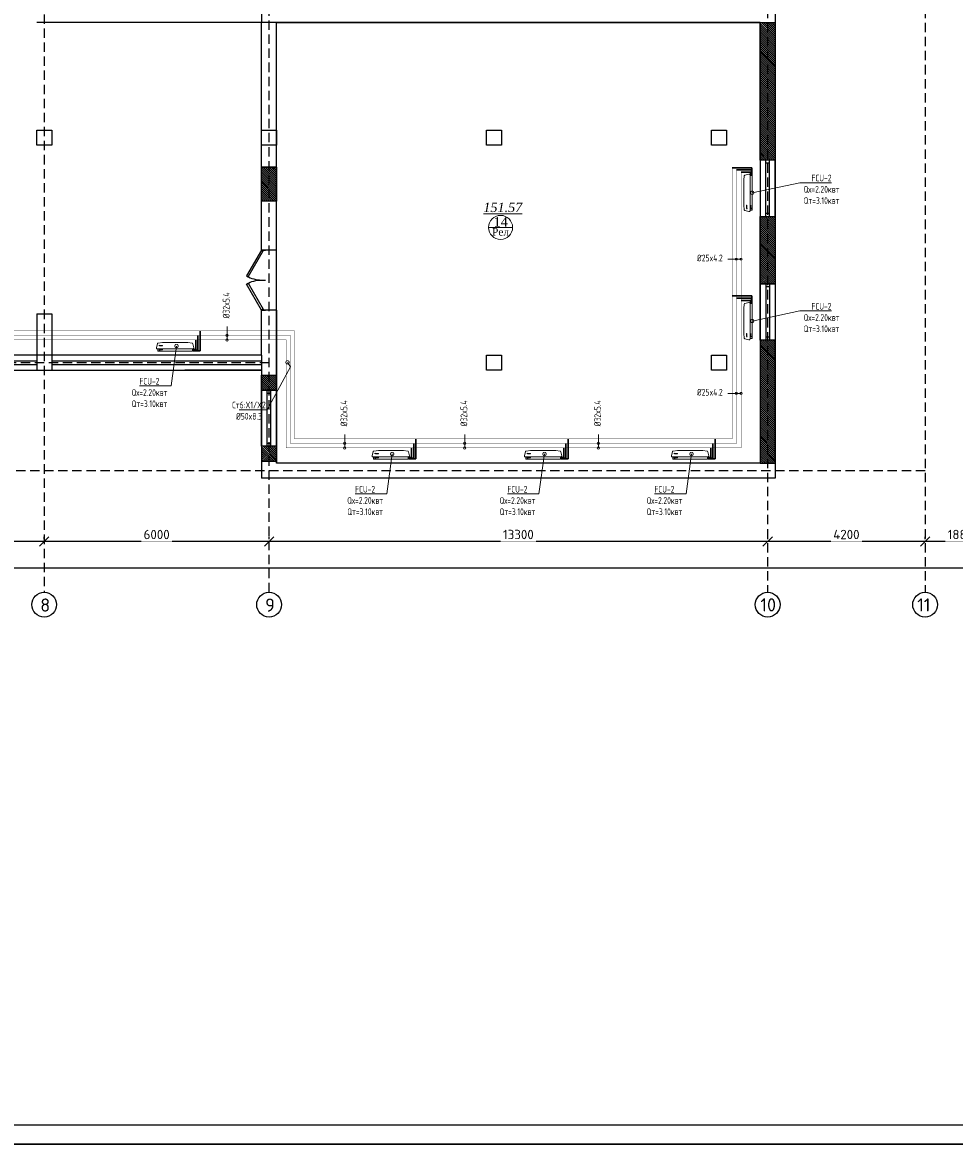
# Model space of a CAD drawing. Header units: inches. Extents: x 8001 to 766003, y -84601 to 563258.
# Tile 69 of 169: x 243987 to 268843, y 336723 to 366880. Entities that reach past the tile are written whole.
import ezdxf
from ezdxf import colors
from ezdxf.entities.mleader import LeaderData, LeaderLine
from ezdxf.math import Vec2, Vec3

# ---------------------------------------------------------------- set-up
doc = ezdxf.new("R2010")
doc.units = ezdxf.units.IN
doc.header["$MEASUREMENT"] = 0
for name, pattern in [('( Hidden )', [0.375, 0.25, -0.125]), ('CONTINOUS', [0]), ('HIDDEN', [9.525, 6.35, -3.175])]:
    doc.linetypes.add(name, pattern=pattern)
for name, color, linetype, lineweight in [('.', 7, 'Continuous', 15), ('SGM-M-100-WW-DRAIN-FLOOR', 3, 'HIDDEN', 30), ('SGM-M-400-TEXT', 140, 'CONTINOUS', 20), ('SGM-M-500-11-HI-TEXT', 11, 'CONTINOUS', 20), ('SGM-M-700-5-HVAC-WS-CWS-FCU', 32, 'CONTINOUS', 30), ('SGM-M-700-6-HVAC-WS-CWR-FCU', 141, 'HIDDEN', 30), ('sloy', 8, 'Continuous', 0), ('СТЕНЫ', 7, 'Continuous', 40), ('ФАНКОЙЛЫ', 250, 'Continuous', 25)]:
    doc.layers.add(name, color=color, linetype=linetype, lineweight=lineweight)
doc.layers.add('PDF_Text', color=7, linetype='Continuous', true_color=0x002eb8)
doc.styles.add('PDF ISOCPEUR', font='isocpeur.ttf')
doc.styles.add('SGM_MKN', font='romans.shx', dxfattribs={"width": 0.65, "height": 100})
doc.styles.add('Text style', font='isocpeur.ttf', dxfattribs={"height": 250})
doc.styles.add('TIEMS', font='times.ttf')
doc.dimstyles.new('Dim Style', dxfattribs={"dimtxt": 250, "dimasz": 250, "dimexe": 125, "dimexo": 62.5, "dimgap": 62.5, "dimtad": 1, "dimdec": 0, "dimtxsty": 'Text style', "dimblk": 'OBLIQUE', "dimcen": 250, "dimclrd": 256, "dimclre": 256, "dimclrt": 256, "dimadec": 0, "dimazin": 0, "dimtfac": 1, "dimtdec": 0, "dimtmove": 0, "dimatfit": 3, "dimldrblk": 'OBLIQUE', "dimfxl": 1, "dimlwd": -1, "dimlwe": -1, "dimarcsym": 0})
pattern_1 = [(45, (1276666.25, 1731302.557), (-27.5771645, 27.5771645), []), (45, (1276668.25, 1731302.557), (-27.5771645, 27.5771645), [])]
pattern_2 = [(135, (-1959435.427, -1934410.064), (-27.57716447, -27.57716447), []), (135, (-1959435.427, -1934408.064), (-27.57716447, -27.57716447), [])]

# ---------------------------------------------------------------- blocks, each defined once
blk = doc.blocks.new('*U293')
at = {"color": 5}
for p, q in [((0, 0), (0, -4)), ((-32, 0), (-32, -4))]:
    blk.add_line(p, q, dxfattribs=at)
blk.add_lwpolyline([(0, 0), (-27.7, 16), (-28.6, 14.5), (-0.9, -1.5)], close=True, dxfattribs=at)
blk.add_arc((0, 0), 32, 150, 180, dxfattribs=at)
blk = doc.blocks.new('_Oblique')
at = {"color": 0, "linetype": 'ByBlock', "lineweight": -2}
blk.add_line((-0.5, -0.5), (0.5, 0.5), dxfattribs=at)
blk = doc.blocks.new('*D190')
at = {"transparency": 16777216}
for p, q in [((245330, 112740), (245330, 112803)), ((247210, 112740), (247210, 112803)), ((247210, 112678), (245330, 112678))]:
    blk.add_line(p, q, dxfattribs=at)
at = {"layer": 'Defpoints', "color": 0, "transparency": 16777216}
for p in [(245330, 112678), (245330, 112678), (247210, 112678)]:
    blk.add_point(p, dxfattribs=at)
at = {"transparency": 16777216, "xscale": 250, "yscale": 250, "zscale": 250, "rotation": 180}
blk.add_blockref('_Oblique', (245330, 112678), dxfattribs=at)
at = {"transparency": 16777216, "xscale": 250, "yscale": 250, "zscale": 250}
blk.add_blockref('_Oblique', (247210, 112678), dxfattribs=at)
at = {"transparency": 16777216, "insert": (246270, 112865), "char_height": 250, "attachment_point": 5, "style": 'Text style', "bg_fill": 3, "box_fill_scale": 1.25, "bg_fill_color": 256, "bg_fill_true_color": 13158600, "bg_fill_transparency": 0}
blk.add_mtext('1880', dxfattribs=at)
blk = doc.blocks.new('*D191')
at = {"transparency": 16777216}
for p, q in [((241130, 112740), (241130, 112803)), ((245330, 112740), (245330, 112803)), ((245330, 112678), (241130, 112678))]:
    blk.add_line(p, q, dxfattribs=at)
at = {"layer": 'Defpoints', "color": 0, "transparency": 16777216}
for p in [(241130, 112678), (241130, 112678), (245330, 112678)]:
    blk.add_point(p, dxfattribs=at)
at = {"transparency": 16777216, "xscale": 250, "yscale": 250, "zscale": 250, "rotation": 180}
blk.add_blockref('_Oblique', (241130, 112678), dxfattribs=at)
at = {"transparency": 16777216, "xscale": 250, "yscale": 250, "zscale": 250}
blk.add_blockref('_Oblique', (245330, 112678), dxfattribs=at)
at = {"transparency": 16777216, "insert": (243230, 112865), "char_height": 250, "attachment_point": 5, "style": 'Text style', "bg_fill": 3, "box_fill_scale": 1.25, "bg_fill_color": 256, "bg_fill_true_color": 13158600, "bg_fill_transparency": 0}
blk.add_mtext('4200', dxfattribs=at)
blk = doc.blocks.new('*D192')
at = {"transparency": 16777216}
for p, q in [((227830, 112740), (227830, 112803)), ((241130, 112740), (241130, 112803)), ((241130, 112678), (227830, 112678))]:
    blk.add_line(p, q, dxfattribs=at)
at = {"layer": 'Defpoints', "color": 0, "transparency": 16777216}
for p in [(227830, 112678), (227830, 112678), (241130, 112678)]:
    blk.add_point(p, dxfattribs=at)
at = {"transparency": 16777216, "xscale": 250, "yscale": 250, "zscale": 250, "rotation": 180}
blk.add_blockref('_Oblique', (227830, 112678), dxfattribs=at)
at = {"transparency": 16777216, "xscale": 250, "yscale": 250, "zscale": 250}
blk.add_blockref('_Oblique', (241130, 112678), dxfattribs=at)
at = {"transparency": 16777216, "insert": (234480, 112865), "char_height": 250, "attachment_point": 5, "style": 'Text style', "bg_fill": 3, "box_fill_scale": 1.25, "bg_fill_color": 256, "bg_fill_true_color": 13158600, "bg_fill_transparency": 0}
blk.add_mtext('13300', dxfattribs=at)
blk = doc.blocks.new('*D193')
at = {"transparency": 16777216}
for p, q in [((221830, 112740), (221830, 112803)), ((227830, 112740), (227830, 112803)), ((227830, 112678), (221830, 112678))]:
    blk.add_line(p, q, dxfattribs=at)
at = {"layer": 'Defpoints', "color": 0, "transparency": 16777216}
for p in [(221830, 112678), (221830, 112678), (227830, 112678)]:
    blk.add_point(p, dxfattribs=at)
at = {"transparency": 16777216, "xscale": 250, "yscale": 250, "zscale": 250, "rotation": 180}
blk.add_blockref('_Oblique', (221830, 112678), dxfattribs=at)
at = {"transparency": 16777216, "xscale": 250, "yscale": 250, "zscale": 250}
blk.add_blockref('_Oblique', (227830, 112678), dxfattribs=at)
at = {"transparency": 16777216, "insert": (224830, 112865), "char_height": 250, "attachment_point": 5, "style": 'Text style', "bg_fill": 3, "box_fill_scale": 1.25, "bg_fill_color": 256, "bg_fill_true_color": 13158600, "bg_fill_transparency": 0}
blk.add_mtext('6000', dxfattribs=at)
blk = doc.blocks.new('*D194')
at = {"transparency": 16777216}
for p, q in [((218680, 112740), (218680, 112803)), ((221830, 112740), (221830, 112803)), ((221830, 112678), (218680, 112678))]:
    blk.add_line(p, q, dxfattribs=at)
at = {"layer": 'Defpoints', "color": 0, "transparency": 16777216}
for p in [(218680, 112678), (218680, 112678), (221830, 112678)]:
    blk.add_point(p, dxfattribs=at)
at = {"transparency": 16777216, "xscale": 250, "yscale": 250, "zscale": 250, "rotation": 180}
blk.add_blockref('_Oblique', (218680, 112678), dxfattribs=at)
at = {"transparency": 16777216, "xscale": 250, "yscale": 250, "zscale": 250}
blk.add_blockref('_Oblique', (221830, 112678), dxfattribs=at)
at = {"transparency": 16777216, "insert": (220255, 112865), "char_height": 250, "attachment_point": 5, "style": 'Text style', "bg_fill": 3, "box_fill_scale": 1.25, "bg_fill_color": 256, "bg_fill_true_color": 13158600, "bg_fill_transparency": 0}
blk.add_mtext('3150', dxfattribs=at)
blk = doc.blocks.new('*D206')
at = {"transparency": 16777216}
for p, q in [((173280, 112049), (173280, 111848)), ((173280, 111973), (247210, 111973)), ((247210, 112035), (247210, 112098))]:
    blk.add_line(p, q, dxfattribs=at)
at = {"layer": 'Defpoints', "color": 0, "transparency": 16777216}
for p in [(173280, 112111), (247210, 111973), (247210, 111973)]:
    blk.add_point(p, dxfattribs=at)
at = {"transparency": 16777216, "xscale": 250, "yscale": 250, "zscale": 250, "rotation": 180}
blk.add_blockref('_Oblique', (173280, 111973), dxfattribs=at)
at = {"transparency": 16777216, "xscale": 250, "yscale": 250, "zscale": 250}
blk.add_blockref('_Oblique', (247210, 111973), dxfattribs=at)
at = {"transparency": 16777216, "insert": (210245, 112160), "char_height": 250, "attachment_point": 5, "style": 'Text style', "bg_fill": 3, "box_fill_scale": 1.25, "bg_fill_color": 256, "bg_fill_true_color": 13158600, "bg_fill_transparency": 0}
blk.add_mtext('74330', dxfattribs=at)
blk = doc.blocks.new('ffffffffffffffffffcfff')
at = {"color": 5}
for p, q in [((2202177, 2054353), (2202177, 2052853)), ((2202277, 2054353), (2202277, 2052853))]:
    blk.add_line(p, q, dxfattribs=at)
at = {"color": 0}
blk.add_lwpolyline([(2202427, 2054353), (2202427, 2052853), (2202027, 2052853), (2202027, 2054353)], close=True, dxfattribs=at)
at = {"color": 5}
for points in [[(2202277, 2054273), (2202177, 2054273)], [(2202277, 2052933), (2202177, 2052933)]]:
    blk.add_lwpolyline(points, dxfattribs=at)
blk = doc.blocks.new('gggggggggggggggffffffffffgc')
at = {"layer": '.'}
h = blk.add_hatch(dxfattribs=at)
h.set_pattern_fill('JIS_LC_8', color=32, scale=5)
h.set_pattern_definition(pattern_1)
h.paths.add_polyline_path([(1969330, 2113298), (1968930, 2113298), (1968930, 2112898), (1969330, 2112898)])
h = blk.add_hatch(dxfattribs=at)
h.set_pattern_fill('JIS_LC_8', color=32, scale=5)
h.set_pattern_definition(pattern_1)
h.paths.add_polyline_path([(1970830, 2113298), (1971230, 2113298), (1971230, 2112898), (1970830, 2112898)])
for p, q in [((1968930, 2113298), (1968930, 2112898)), ((1968930, 2113298), (1968930, 2112898)), ((1971230, 2113298), (1971230, 2112898))]:
    blk.add_line(p, q)
at = {"color": 5}
for p, q in [((1969330, 2113148), (1970830, 2113148)), ((1969330, 2113048), (1970830, 2113048))]:
    blk.add_line(p, q, dxfattribs=at)
for points in [[(1969330, 2113298), (1968930, 2113298), (1968930, 2112898), (1969330, 2112898)], [(1970830, 2113298), (1971230, 2113298), (1971230, 2112898), (1970830, 2112898)]]:
    blk.add_lwpolyline(points, close=True)
at = {"color": 0}
blk.add_lwpolyline([(1969330, 2113298), (1970830, 2113298), (1970830, 2112898), (1969330, 2112898)], close=True, dxfattribs=at)
at = {"color": 5}
for points in [[(1969410, 2113148), (1969410, 2113048)], [(1970750, 2113148), (1970750, 2113048)]]:
    blk.add_lwpolyline(points, dxfattribs=at)
blk = doc.blocks.new('A$C177E1FB8')
at = {"layer": 'sloy'}
for p, q in [((0, 30, -97), (0, 960, -97)), ((0, 960, -97), (55, 960, -97)), ((26, 897, -487), (26, 929, -487)), ((37, 929, -127), (28, 909, -127)), ((28, 909, -127), (34, 909, -127)), ((34, 909, -127), (34, 829, -127)), ((46, 909, -127), (37, 929, -127)), ((40, 829, -127), (40, 909, -127)), ((40, 909, -127), (46, 909, -127)), ((55, 960, -97), (55, 30, -97)), ((55, 829, -57), (55, 960, -57)), ((85, 995, -57), (199, 969, -57)), ((145, 929, -327), (136, 909, -327)), ((136, 909, -327), (142, 909, -327)), ((142, 909, -327), (142, 829, -327)), ((154, 909, -327), (145, 929, -327)), ((148, 829, -327), (148, 909, -327)), ((148, 909, -327), (154, 909, -327)), ((225, 829, -57), (213, 948, -57)), ((34, 829, -127), (40, 829, -127)), ((37, 829, -127), (37, 879, -127)), ((55, 161, -57), (55, 829, -57)), ((142, 829, -327), (148, 829, -327)), ((145, 829, -327), (145, 879, -327)), ((225, 161, -57), (225, 829, -57)), ((55, 30, -97), (0, 30, -97)), ((5, 22, -97), (4, 21, -97)), ((4, 17, -97), (4, 21, -97)), ((5, 24, -97), (5, 24, -97)), ((5, 24, -97), (9, 24, -97)), ((5, 24, -97), (9, 24, -97)), ((5, 24, -97), (5, 23, -97)), ((5, 23, -97), (5, 22, -97)), ((5, 22, -97), (9, 22, -97)), ((10, 22, -97), (5, 22, -97)), ((5, 22, -97), (9, 22, -97)), ((5, 22, -97), (5, 22, -97)), ((5, 22, -97), (5, 22, -97)), ((10, 16, -97), (5, 16, -97)), ((6, 30, -97), (6, 24, -97)), ((9, 30, -97), (9, 24, -97)), ((9, 24, -97), (9, 24, -97)), ((9, 24, -97), (10, 23, -97)), ((9, 22, -97), (9, 22, -97)), ((9, 22, -97), (10, 22, -97)), ((10, 23, -97), (10, 22, -97)), ((10, 22, -97), (10, 21, -97)), ((10, 17, -97), (10, 21, -97)), ((18, 20, -97), (18, 21, -97)), ((26, 21, -97), (18, 21, -97)), ((18, 20, -97), (18, 17, -97)), ((18, 17, -97), (18, 16, -97)), ((19, 24, -97), (20, 24, -97)), ((19, 24, -97), (19, 22, -97)), ((20, 22, -97), (19, 22, -97)), ((19, 21, -97), (25, 21, -97)), ((19, 21, -97), (19, 21, -97)), ((19, 21, -97), (25, 21, -97)), ((20, 24, -97), (25, 24, -97)), ((20, 22, -97), (25, 22, -97)), ((20, 22, -97), (20, 21, -97)), ((20, 14, -97), (20, 15, -97)), ((25, 14, -97), (20, 14, -97)), ((21, 24, -97), (21, 30, -97)), ((24, 24, -97), (24, 30, -97)), ((24, 22, -97), (24, 21, -97)), ((24, 22, -97), (24, 21, -97)), ((25, 24, -97), (25, 24, -97)), ((25, 24, -97), (25, 22, -97)), ((25, 22, -97), (25, 22, -97)), ((25, 21, -97), (25, 21, -97)), ((25, 14, -97), (25, 15, -97)), ((26, 20, -97), (26, 21, -97)), ((26, 20, -97), (26, 17, -97)), ((26, 17, -97), (26, 16, -97)), ((38, 20, -97), (38, 21, -97)), ((46, 21, -97), (38, 21, -97)), ((38, 20, -97), (38, 17, -97)), ((38, 17, -97), (38, 16, -97)), ((39, 24, -97), (40, 24, -97)), ((39, 24, -97), (39, 22, -97)), ((40, 22, -97), (39, 22, -97)), ((39, 21, -97), (45, 21, -97)), ((39, 21, -97), (39, 21, -97)), ((39, 21, -97), (45, 21, -97)), ((40, 24, -97), (45, 24, -97)), ((40, 22, -97), (45, 22, -97)), ((40, 22, -97), (40, 21, -97)), ((40, 14, -97), (40, 15, -97)), ((45, 14, -97), (40, 14, -97)), ((41, 24, -97), (41, 30, -97)), ((44, 24, -97), (44, 30, -97)), ((44, 22, -97), (44, 21, -97)), ((44, 22, -97), (44, 21, -97)), ((45, 24, -97), (45, 24, -97)), ((45, 24, -97), (45, 22, -97)), ((45, 22, -97), (45, 22, -97)), ((45, 21, -97), (45, 21, -97)), ((45, 14, -97), (45, 15, -97)), ((46, 20, -97), (46, 21, -97)), ((46, 20, -97), (46, 17, -97)), ((46, 17, -97), (46, 16, -97)), ((55, 30, -57), (55, 161, -57)), ((90, 0, -57), (195, 24, -57)), ((213, 42, -57), (225, 161, -57))]:
    blk.add_line(p, q, dxfattribs=at)
for centre, radius, start, end in [((3, 16, -97), 2.03, 356.7744, 31.9602), ((12, 16, -97), 2.03, 148.0398, 183.2256), ((16, 14, -97), 3.39, 15.4472, 50.0272), ((20, 22, -97), 0.204, 0, 90), ((20, 21, -97), 0.204, 270, 0), ((25, 22, -97), 0.204, 90, 180), ((25, 21, -97), 0.204, 180, 270), ((28, 14, -97), 3.39, 129.9728, 164.5528), ((36, 14, -97), 3.39, 15.4472, 50.0272), ((40, 22, -97), 0.204, 0, 90), ((40, 21, -97), 0.204, 270, 0), ((45, 22, -97), 0.204, 90, 180), ((45, 21, -97), 0.204, 180, 270), ((48, 14, -97), 3.39, 129.9728, 164.5528)]:
    blk.add_arc(centre, radius, start, end, dxfattribs=at)
for centre, major_axis, end_param in [((85, 965, -57), (0, 30), 1.745329), ((184, 943, -57), (29.5, 5.2), 0.872665), ((85, 30, -57), (-30, 0), 1.745329), ((185, 52, -57), (10.3, -28.2), 0.872665)]:
    blk.add_ellipse(centre, major_axis=major_axis, ratio=1, start_param=0, end_param=end_param, dxfattribs=at)
blk = doc.blocks.new('_DotSmall')
at = {"color": 0, "linetype": 'ByBlock', "const_width": 0.5}
blk.add_lwpolyline([(-0.0625, 0, 1), (0.0625, 0, 1)], format="xyb", close=True, dxfattribs=at)
blk = doc.blocks.new('fhgsg')
at = {"layer": '.'}
h = blk.add_hatch(dxfattribs=at)
h.set_pattern_fill('JIS_LC_8', color=32, scale=5, angle=90)
h.set_pattern_definition(pattern_2)
h.paths.add_polyline_path([(241329.6, 122846.5), (240929.6, 122846.5), (240929.6, 126516.5), (241329.6, 126516.5)])
h = blk.add_hatch(dxfattribs=at)
h.set_pattern_fill('JIS_LC_8', color=32, scale=5, angle=90)
h.set_pattern_definition(pattern_2)
h.paths.add_polyline_path([(227629.6, 122659.1), (228029.6, 122659.1), (228029.6, 121759.1), (227629.6, 121759.1)])
h = blk.add_hatch(dxfattribs=at)
h.set_pattern_fill('JIS_LC_8', color=32, scale=5, angle=90)
h.set_pattern_definition(pattern_2)
h.paths.add_polyline_path([(241329.6, 119546.5), (240929.6, 119546.5), (240929.6, 121346.5), (241329.6, 121346.5)])
h = blk.add_hatch(dxfattribs=at)
h.set_pattern_fill('JIS_LC_8', color=32, scale=5, angle=90)
h.set_pattern_definition(pattern_2)
h.paths.add_polyline_path([(241329.6, 118046.5), (240929.6, 118046.5), (240929.6, 114766.5), (241329.6, 114766.5)])
at = {"color": 1, "linetype": '( Hidden )', "ltscale": 1000}
for p, q in [((221829.6, 161986.5), (221829.6, 111324.1)), ((227829.6, 111324.1), (227829.6, 162186.5)), ((241129.6, 159886.5), (241129.6, 111324.1)), ((245329.6, 159886.5), (245329.6, 111324.1)), ((227829.6, 117446.5), (169789.1, 117446.5)), ((245329.6, 114566.5), (169789.1, 114566.5))]:
    blk.add_line(p, q, dxfattribs=at)
for p, q in [((241329.6, 141816.5), (241329.6, 114366.5)), ((240929.6, 126516.5), (221629.6, 126516.5)), ((227629.6, 120451.9), (227629.6, 126516.5)), ((228029.6, 120451.9), (228029.6, 126516.5)), ((240929.6, 126516.5), (240929.6, 114766.5)), ((228029.6, 122659.1), (227629.6, 122659.1)), ((228029.6, 121759.1), (227629.6, 121759.1)), ((228029.6, 120451.9), (227629.6, 120451.9)), ((228029.6, 118851.9), (227629.6, 118851.9)), ((227629.6, 117646.5), (227629.6, 118851.9)), ((228029.6, 118851.9), (228029.6, 114766.5)), ((221629.6, 118746.5), (221629.6, 117246.5)), ((221629.6, 118746.5), (222029.6, 118746.5)), ((222029.6, 118746.5), (222029.6, 117246.5)), ((227629.6, 117646.5), (200929.6, 117646.5)), ((173081.1, 117246.5), (222029.6, 117246.5)), ((222029.6, 117246.5), (227629.6, 117246.5)), ((227629.6, 117246.5), (225579.6, 117246.5)), ((227629.6, 117246.5), (227629.6, 114366.5)), ((240929.6, 114766.5), (228029.6, 114766.5)), ((241329.6, 114366.5), (227629.6, 114366.5))]:
    blk.add_line(p, q)
at = {"lineweight": 0, "ltscale": 100}
blk.add_line((233685.5, 121054.7), (234325.5, 121054.7), dxfattribs=at)
for points in [[(227629.6, 144727.1), (227629.6, 126516.5)], [(227629.6, 117646.5), (227629.6, 117246.5)], [(227629.6, 117116.5), (228029.6, 117116.5)], [(227629.6, 114816.5), (228029.6, 114816.5)]]:
    blk.add_lwpolyline(points)
at = {"color": 0}
for points in [[(228029.6, 126516.5), (240929.6, 126516.5), (240929.6, 114766.5), (228029.6, 114766.5)], [(241329.6, 122846.5), (240929.6, 122846.5), (240929.6, 126516.5), (241329.6, 126516.5)], [(227629.6, 122659.1), (228029.6, 122659.1), (228029.6, 121759.1), (227629.6, 121759.1)], [(241329.6, 119546.5), (240929.6, 119546.5), (240929.6, 121346.5), (241329.6, 121346.5)], [(241329.6, 118046.5), (240929.6, 118046.5), (240929.6, 114766.5), (241329.6, 114766.5)]]:
    blk.add_lwpolyline(points, close=True, dxfattribs=at)
for points in [[(221629.6, 123646.5), (222029.6, 123646.5), (222029.6, 123246.5), (221629.6, 123246.5)], [(227629.6, 123646.5), (228029.6, 123646.5), (228029.6, 123246.5), (227629.6, 123246.5)], [(233629.6, 123646.5), (234029.6, 123646.5), (234029.6, 123246.5), (233629.6, 123246.5)], [(239629.6, 123646.5), (240029.6, 123646.5), (240029.6, 123246.5), (239629.6, 123246.5)], [(233629.6, 117646.5), (234029.6, 117646.5), (234029.6, 117246.5), (233629.6, 117246.5)], [(239629.6, 117646.5), (240029.6, 117646.5), (240029.6, 117246.5), (239629.6, 117246.5)]]:
    blk.add_lwpolyline(points, close=True)
at = {"color": 5}
for points in [[(216029.6, 117496.5), (221629.6, 117496.5)], [(216029.6, 117396.5), (221629.6, 117396.5)], [(222029.6, 117496.5), (227629.6, 117496.5)], [(222029.6, 117396.5), (227629.6, 117396.5)]]:
    blk.add_lwpolyline(points, dxfattribs=at)
for centre in [(221829.6, 110994.1), (227829.6, 110994.1), (241129.6, 110994.1), (245329.6, 110994.1)]:
    blk.add_circle(centre, 330)
at = {"layer": 'СТЕНЫ', "color": 0, "linetype": 'ByBlock', "lineweight": 0, "ltscale": 100}
blk.add_circle((234005.5, 121054.7), 320, dxfattribs=at)
at = {"color": 0, "xscale": -1, "rotation": 180}
blk.add_blockref('ffffffffffffffffffcfff', (-1961097.9, 2175699.3), dxfattribs=at)
at = {"color": 5, "yscale": 25, "zscale": 25}
for p, xscale, rotation in [((227629.6, 120451.9), 25, 90.00000000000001), ((227629.6, 118851.9), -25, 90)]:
    blk.add_blockref('*U293', p, dxfattribs=dict(at, xscale=xscale, rotation=rotation))
at = {"color": 0}
blk.add_blockref('ffffffffffffffffffcfff', (-1961097.9, -1934806.2), dxfattribs=at)
at = {"color": 0, "rotation": 90}
blk.add_blockref('gggggggggggggggffffffffffgc', (2340927.8, -1854113.2), dxfattribs=at)
at = {"lineweight": 0, "ltscale": 100, "char_height": 250, "attachment_point": 5, "style": 'TIEMS'}
for s, insert in [('\\A1;{\\fTimes New Roman|b0|i1|c204|p18;\\L151.57}', (234064.6, 121586.9)), ('\\A1;14', (234007.7, 121203))]:
    blk.add_mtext(s, dxfattribs=dict(at, insert=insert))
at = {"lineweight": 0, "ltscale": 100, "insert": (234004.2, 120934.8), "char_height": 200, "width": 1156.471, "attachment_point": 5, "style": 'TIEMS'}
blk.add_mtext('\\A1;Рел', dxfattribs=at)
at = {"layer": 'PDF_Text', "color": 0, "style": 'PDF ISOCPEUR'}
for s, height, p in [('8', 351.7, (221725.6, 110806.9)), ('9', 351.7, (227725.6, 110806.9)), ('10', 351.72, (240936.3, 110813.3)), ('11', 351.72, (245118.3, 110810.4))]:
    blk.add_text(s, height=height, dxfattribs=at).set_placement(p)
dim = blk.add_linear_dim(base=(245329.6, 112677.9), p1=(247209.6, 112677.9), p2=(245329.6, 112677.9), dimstyle='Dim Style', override={"dimtfill": 1, "dimarcsym": 1})
dim.commit()
dim.dimension.update_dxf_attribs({"geometry": '*D190', "text_midpoint": (246269.6, 112865.4)})
dim = blk.add_linear_dim(base=(247209.6, 111972.5), p1=(173279.6, 112111.4), p2=(247209.6, 111972.5), text='74330', dimstyle='Dim Style', override={"dimtfill": 1, "dimarcsym": 1})
dim.commit()
dim.dimension.update_dxf_attribs({"geometry": '*D206', "text_midpoint": (210244.6, 112160)})
dim = blk.add_linear_dim(base=(241129.6, 112677.9), p1=(245329.6, 112677.9), p2=(241129.6, 112677.9), dimstyle='Dim Style', override={"dimtfill": 1, "dimarcsym": 1})
dim.commit()
dim.dimension.update_dxf_attribs({"geometry": '*D191', "text_midpoint": (243229.6, 112865.4)})
dim = blk.add_linear_dim(base=(227829.6, 112677.9), p1=(241129.6, 112677.9), p2=(227829.6, 112677.9), dimstyle='Dim Style', override={"dimtfill": 1, "dimarcsym": 1})
dim.commit()
dim.dimension.update_dxf_attribs({"geometry": '*D192', "text_midpoint": (234479.6, 112865.4)})
dim = blk.add_linear_dim(base=(221829.6, 112677.9), p1=(227829.6, 112677.9), p2=(221829.6, 112677.9), dimstyle='Dim Style', override={"dimtfill": 1, "dimarcsym": 1})
dim.commit()
dim.dimension.update_dxf_attribs({"geometry": '*D193', "text_midpoint": (224829.6, 112865.4)})
dim = blk.add_linear_dim(base=(218679.6, 112677.9), p1=(221829.6, 112677.9), p2=(218679.6, 112677.9), dimstyle='Dim Style', override={"dimtfill": 1, "dimarcsym": 1})
dim.commit()
dim.dimension.update_dxf_attribs({"geometry": '*D194', "text_midpoint": (220254.6, 112865.4)})

msp = doc.modelspace()

# ---------------------------------------------------------------- linework, layer by layer
msp.add_lwpolyline([(189105.77, 336972.808), (289105.77, 336972.808), (289105.77, 267572.808), (189105.77, 267572.808)], close=True)

# ---------------------------------------------------------------- block references
at = {"color": 25}
msp.add_blockref('fhgsg', (22732.416, 240363.103), dxfattribs=at)

# ---------------------------------------------------------------- next in the draw order: linework, layer by layer
for points in [[(189105.77, 406372.808), (289105.77, 406372.808), (289105.77, 336972.808), (189105.77, 336972.808)], [(191105.77, 405872.808), (288605.77, 405872.808), (288605.77, 337472.808), (191105.77, 337472.808)]]:
    msp.add_lwpolyline(points, close=True)
at = {"color": 4, "const_width": 10}
msp.add_lwpolyline([(263152.815, 362889.564), (263152.815, 355536.47), (251013.879, 355536.47), (251013.879, 358416.47), (242507.576, 358416.47)], dxfattribs=at)
at = {"color": 25, "const_width": 10}
msp.add_lwpolyline([(242567.576, 358535.189), (251129.556, 358535.189), (251129.556, 355655.189), (263034.096, 355655.189), (263034.096, 362949.564)], dxfattribs=at)
at = {"color": 3, "const_width": 10}
msp.add_lwpolyline([(262912.815, 363009.564), (262912.815, 355776.47), (251239.884, 355776.47), (251239.884, 358656.47), (242627.576, 358656.47)], dxfattribs=at)
at = {"layer": 'SGM-M-100-WW-DRAIN-FLOOR', "linetype": 'ByBlock', "ltscale": 500}
for p, q in [((263441.945, 363009.564), (262912.815, 363009.564)), ((263441.945, 362820.103), (263441.945, 363009.564)), ((263441.945, 359589.377), (262912.815, 359589.377)), ((263441.945, 359399.916), (263441.945, 359589.377)), ((248724.838, 358127.34), (248724.838, 358656.47)), ((248535.378, 358127.34), (248724.838, 358127.34)), ((254479.105, 355247.34), (254479.105, 355776.47)), ((258541.29, 355247.34), (258541.29, 355776.47)), ((262463.047, 355247.34), (262463.047, 355776.47)), ((254289.645, 355247.34), (254479.105, 355247.34)), ((258351.829, 355247.34), (258541.29, 355247.34)), ((262273.587, 355247.34), (262463.047, 355247.34))]:
    msp.add_line(p, q, dxfattribs=at)
at = {"layer": 'SGM-M-500-11-HI-TEXT', "color": 5, "ltscale": 30}
for p, q in [((262796.502, 360571.378), (263152.815, 360571.378)), ((249440.689, 358772.783), (249440.689, 358416.47)), ((262796.502, 356992.083), (263152.815, 356992.083)), ((252580.077, 355892.783), (252580.077, 355536.47)), ((255780.21, 355892.783), (255780.21, 355536.47)), ((259345.037, 355892.783), (259345.037, 355536.47))]:
    msp.add_line(p, q, dxfattribs=at)
for centre in [(263028.413, 360571.378), (263152.815, 360571.378), (249440.689, 358540.872), (249440.689, 358416.47), (263028.413, 356992.083), (263152.815, 356992.083), (252580.077, 355660.872), (252580.077, 355536.47), (255780.21, 355660.872), (255780.21, 355536.47), (259345.037, 355660.872), (259345.037, 355536.47)]:
    msp.add_circle(centre, 30, dxfattribs=at)
at = {"layer": 'SGM-M-700-5-HVAC-WS-CWS-FCU', "ltscale": 500}
for p, q in [((263426.941, 362949.564), (263034.096, 362949.564)), ((263426.941, 362821.891), (263426.941, 362949.564)), ((263426.941, 359529.377), (263034.096, 359529.377)), ((263426.941, 359401.704), (263426.941, 359529.377)), ((248664.838, 358142.345), (248664.838, 358535.189)), ((248537.165, 358142.345), (248664.838, 358142.345)), ((254419.105, 355262.345), (254419.105, 355655.189)), ((258481.29, 355262.345), (258481.29, 355655.189)), ((262403.047, 355262.345), (262403.047, 355655.189)), ((254291.432, 355262.345), (254419.105, 355262.345)), ((258353.617, 355262.345), (258481.29, 355262.345)), ((262275.375, 355262.345), (262403.047, 355262.345))]:
    msp.add_line(p, q, dxfattribs=at)
at = {"layer": 'SGM-M-700-6-HVAC-WS-CWR-FCU', "ltscale": 500}
for p, q in [((263406.936, 362889.564), (263152.815, 362889.564)), ((263406.936, 362821.891), (263406.936, 362889.564)), ((263406.936, 359469.377), (263152.815, 359469.377)), ((263406.936, 359401.704), (263406.936, 359469.377)), ((248604.838, 358162.349), (248604.838, 358416.47)), ((248537.165, 358162.349), (248604.838, 358162.349)), ((254291.432, 355282.349), (254359.105, 355282.349)), ((254359.105, 355282.349), (254359.105, 355536.47)), ((258353.617, 355282.349), (258421.29, 355282.349)), ((258421.29, 355282.349), (258421.29, 355536.47)), ((262275.375, 355282.349), (262343.047, 355282.349)), ((262343.047, 355282.349), (262343.047, 355536.47))]:
    msp.add_line(p, q, dxfattribs=at)

# ---------------------------------------------------------------- next in the draw order: block references
at = {"layer": 'ФАНКОЙЛЫ', "color": 3}
for p, rotation in [((263449.092, 362836.339, 96.62), 180), ((263449.092, 359416.152, 96.62), 180), ((248551.613, 358120.193, 96.62), 90.00000000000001), ((254305.88, 355240.193, 96.62), 90.00000000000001), ((258368.065, 355240.193, 96.62), 90.00000000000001), ((262289.822, 355240.193, 96.62), 90.00000000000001)]:
    msp.add_blockref('A$C177E1FB8', p, dxfattribs=dict(at, rotation=rotation))

# ---------------------------------------------------------------- next in the draw order: texts
at = {"layer": 'SGM-M-500-11-HI-TEXT', "color": 5, "ltscale": 30, "style": 'SGM_MKN', "width": 0.65}
for p in [(261976.827, 360512.088), (261976.827, 356932.794)]:
    msp.add_text('%%C25x4.2', height=180, dxfattribs=at).set_placement(p)
for p in [(249507.78, 358994.137), (252647.168, 356114.137), (255847.301, 356114.137), (259412.128, 356114.137)]:
    msp.add_text('%%C32x5.4', height=180, rotation=90, dxfattribs=at).set_placement(p)

# ---------------------------------------------------------------- next in the draw order: leaders
at = {"layer": 'SGM-M-400-TEXT', "color": 18, "ltscale": 30, "true_color": 0x000000}
ml = msp.add_multileader_mtext('Standard', dxfattribs=at)
ml.set_content('\\A1;{\\C256;\\c0;FCU-2\\PQх=2.20квт\\PQт=3.10квт}', color=5, style='SGM_MKN')
ml.set_leader_properties(lineweight=18)
ml.set_arrow_properties(name='DOTSMALL')
ml.build(insert=Vec2(0, 0))
ml.multileader.update_dxf_attribs({"text_left_attachment_type": 6, "text_right_attachment_type": 6, "dogleg_length": 0, "arrow_head_size": 180})
ctx = ml.context
ctx.base_point, ctx.char_height, ctx.arrow_head_size, ctx.plane_origin = Vec3(264721.394, 362609.006), 180, 180, Vec3(374505.925, 504242.275)
ctx.left_attachment, ctx.right_attachment, ctx.text_align_type = 6, 6, 1
notes = []
notes.append((ctx, [(0, (1, 1, 0), (264721.394, 362609.006), (1, 0), 0, [(0, [(263449.09, 362341.345)], 0, [])])]))
ctx.mtext.insert, ctx.mtext.width, ctx.mtext.defined_height, ctx.mtext.alignment, ctx.mtext.flow_direction = Vec3(265297.252, 362825.006), 830.20237, 239.92, 2, 5
ml = msp.add_multileader_mtext('Standard', dxfattribs=at)
ml.set_content('\\A1;{\\C256;\\c0;FCU-2\\PQх=2.20квт\\PQт=3.10квт}', color=5, style='SGM_MKN')
ml.set_leader_properties(lineweight=18)
ml.set_arrow_properties(name='DOTSMALL')
ml.build(insert=Vec2(0, 0))
ml.multileader.update_dxf_attribs({"text_left_attachment_type": 6, "text_right_attachment_type": 6, "dogleg_length": 0, "arrow_head_size": 180})
ctx = ml.context
ctx.base_point, ctx.char_height, ctx.arrow_head_size, ctx.plane_origin = Vec3(264721.394, 359188.819), 180, 180, Vec3(374505.925, 500822.088)
ctx.left_attachment, ctx.right_attachment, ctx.text_align_type = 6, 6, 1
notes.append((ctx, [(0, (1, 1, 0), (264721.394, 359188.819), (1, 0), 0, [(0, [(263449.09, 358921.158)], 0, [])])]))
ctx.mtext.insert, ctx.mtext.width, ctx.mtext.defined_height, ctx.mtext.alignment, ctx.mtext.flow_direction = Vec3(265297.252, 359404.819), 830.20237, 239.92, 2, 5
ml = msp.add_multileader_mtext('Standard', dxfattribs=at)
ml.set_content('\\A1;{\\C256;\\c0;FCU-2\\PQх=2.20квт\\PQт=3.10квт}', color=5, style='SGM_MKN')
ml.set_leader_properties(lineweight=18)
ml.set_arrow_properties(name='DOTSMALL')
ml.build(insert=Vec2(0, 0))
ml.multileader.update_dxf_attribs({"text_left_attachment_type": 6, "text_right_attachment_type": 6, "dogleg_length": 0, "arrow_head_size": 180})
ctx = ml.context
ctx.base_point, ctx.char_height, ctx.arrow_head_size, ctx.plane_origin = Vec3(246793.795, 357189.233), 180, 180, Vec3(356578.326, 498822.502)
ctx.left_attachment, ctx.right_attachment, ctx.text_align_type = 6, 6, 1
notes.append((ctx, [(1, (1, 1, 0), (247945.51, 357189.233), (-1, 0), 0, [(0, [(248091.277, 358255.103)], 0, [])])]))
ctx.mtext.insert, ctx.mtext.width, ctx.mtext.defined_height, ctx.mtext.alignment, ctx.mtext.flow_direction = Vec3(247369.652, 357405.233), 830.20237, 239.92, 2, 5
at = {"layer": 'SGM-M-400-TEXT', "color": 5, "ltscale": 30}
ml = msp.add_multileader_mtext('Standard', dxfattribs=at)
ml.set_content('\\A1;Ст6:X1/X2\\PØ50x8.3', color=5, style='SGM_MKN')
ml.set_leader_properties(lineweight=18)
ml.set_arrow_properties(name='DOTSMALL')
ml.build(insert=Vec2(0, 0))
ml.multileader.update_dxf_attribs({"text_left_attachment_type": 6, "text_right_attachment_type": 6, "dogleg_length": 0, "arrow_head_size": 180})
ctx = ml.context
ctx.base_point, ctx.char_height, ctx.arrow_head_size, ctx.plane_origin = Vec3(249538.474, 356555.62), 180, 180, Vec3(141746.171, 490921.782)
ctx.left_attachment, ctx.right_attachment, ctx.text_align_type = 6, 6, 1
notes.append((ctx, [(1, (1, 1, 0), (250511.903, 356555.62), (-1, 0), 0, [(3, [(251054.312, 357818.323), (251129.556, 357699.604)], 0, [])])]))
ctx.mtext.insert, ctx.mtext.width, ctx.mtext.alignment, ctx.mtext.flow_direction = Vec3(250025.188, 356771.62), 1624.78178, 2, 5
at = {"layer": 'SGM-M-400-TEXT', "color": 18, "ltscale": 30, "true_color": 0x000000}
ml = msp.add_multileader_mtext('Standard', dxfattribs=at)
ml.set_content('\\A1;{\\C256;\\c0;FCU-2\\PQх=2.20квт\\PQт=3.10квт}', color=5, style='SGM_MKN')
ml.set_leader_properties(lineweight=18)
ml.set_arrow_properties(name='DOTSMALL')
ml.build(insert=Vec2(0, 0))
ml.multileader.update_dxf_attribs({"text_left_attachment_type": 6, "text_right_attachment_type": 6, "dogleg_length": 0, "arrow_head_size": 180})
ctx = ml.context
ctx.base_point, ctx.char_height, ctx.arrow_head_size, ctx.plane_origin = Vec3(252548.062, 354309.233), 180, 180, Vec3(362332.593, 495942.502)
ctx.left_attachment, ctx.right_attachment, ctx.text_align_type = 6, 6, 1
notes.append((ctx, [(1, (1, 1, 0), (253699.777, 354309.233), (-1, 0), 0, [(0, [(253845.544, 355375.103)], 0, [])])]))
ctx.mtext.insert, ctx.mtext.width, ctx.mtext.defined_height, ctx.mtext.alignment, ctx.mtext.flow_direction = Vec3(253123.919, 354525.233), 830.20237, 239.92, 2, 5
ml = msp.add_multileader_mtext('Standard', dxfattribs=at)
ml.set_content('\\A1;{\\C256;\\c0;FCU-2\\PQх=2.20квт\\PQт=3.10квт}', color=5, style='SGM_MKN')
ml.set_leader_properties(lineweight=18)
ml.set_arrow_properties(name='DOTSMALL')
ml.build(insert=Vec2(0, 0))
ml.multileader.update_dxf_attribs({"text_left_attachment_type": 6, "text_right_attachment_type": 6, "dogleg_length": 0, "arrow_head_size": 180})
ctx = ml.context
ctx.base_point, ctx.char_height, ctx.arrow_head_size, ctx.plane_origin = Vec3(256610.247, 354309.233), 180, 180, Vec3(366394.778, 495942.502)
ctx.left_attachment, ctx.right_attachment, ctx.text_align_type = 6, 6, 1
notes.append((ctx, [(1, (1, 1, 0), (257761.961, 354309.233), (-1, 0), 0, [(0, [(257907.729, 355375.103)], 0, [])])]))
ctx.mtext.insert, ctx.mtext.width, ctx.mtext.defined_height, ctx.mtext.alignment, ctx.mtext.flow_direction = Vec3(257186.104, 354525.233), 830.20237, 239.92, 2, 5
ml = msp.add_multileader_mtext('Standard', dxfattribs=at)
ml.set_content('\\A1;{\\C256;\\c0;FCU-2\\PQх=2.20квт\\PQт=3.10квт}', color=5, style='SGM_MKN')
ml.set_leader_properties(lineweight=18)
ml.set_arrow_properties(name='DOTSMALL')
ml.build(insert=Vec2(0, 0))
ml.multileader.update_dxf_attribs({"text_left_attachment_type": 6, "text_right_attachment_type": 6, "dogleg_length": 0, "arrow_head_size": 180})
ctx = ml.context
ctx.base_point, ctx.char_height, ctx.arrow_head_size, ctx.plane_origin = Vec3(260532.004, 354309.233), 180, 180, Vec3(370316.535, 495942.502)
ctx.left_attachment, ctx.right_attachment, ctx.text_align_type = 6, 6, 1
notes.append((ctx, [(1, (1, 1, 0), (261683.719, 354309.233), (-1, 0), 0, [(0, [(261829.487, 355375.103)], 0, [])])]))
ctx.mtext.insert, ctx.mtext.width, ctx.mtext.defined_height, ctx.mtext.alignment, ctx.mtext.flow_direction = Vec3(261107.862, 354525.233), 830.20237, 239.92, 2, 5
for ctx, leaders in notes:
    for number, flags, end, landing, length, lines in leaders:
        leader = LeaderData()
        leader.index, (leader.has_last_leader_line, leader.has_dogleg_vector, leader.attachment_direction) = number, flags
        leader.last_leader_point, leader.dogleg_vector, leader.dogleg_length = Vec3(end), Vec3(landing), length
        for number, points, colour, breaks in lines:
            line = LeaderLine()
            line.index, line.vertices, line.color, line.breaks = number, Vec3.list(points), colors.encode_raw_color(colour), breaks
            leader.lines.append(line)
        ctx.leaders.append(leader)

doc.saveas('drawing.dxf')
